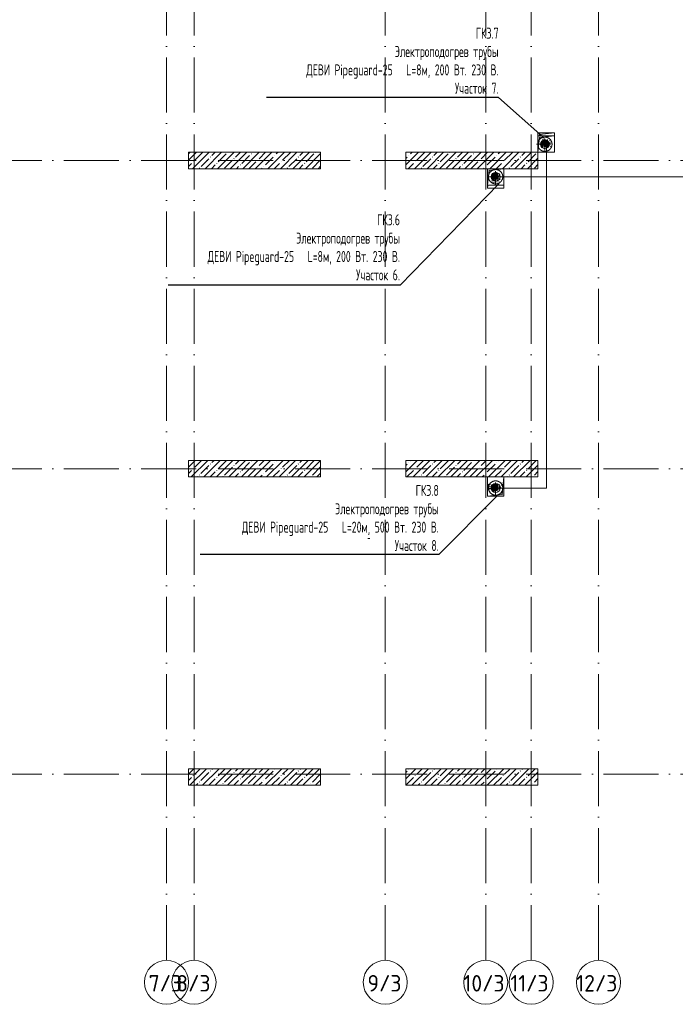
# Model space of a CAD drawing. Header units: millimetres. Extents: x 83162 to 161202, y 56220 to 105342.
# Tile 2 of 152: x 107803 to 119715, y 56220 to 74108. Entities that reach past the tile are written whole.
import ezdxf
from ezdxf import colors
from ezdxf.entities.mleader import LeaderData, LeaderLine
from ezdxf.math import Vec2, Vec3

# ---------------------------------------------------------------- set-up
doc = ezdxf.new("R2010")
doc.units = ezdxf.units.MM
for name, pattern in [('4_ Штрихпунктир_ 10 х 2 мм', [1400, 1000, -200, 0, -200]), ('ADSK_Осевая', [450, 250, -100, 0, -100]), ('ADSK_Штрих', [300, 200, -100]), ('ADSK_Штрих_ш2 п1_5', [350, 200, -150])]:
    doc.linetypes.add(name, pattern=pattern)
for name, color, linetype, lineweight in [('A-____-NOTE-TEXT', 5, 'Continuous', 9), ('A-DETL-GENF-OTLN', 7, 'Continuous', 9), ('G-____-____-TEXT', 7, 'Continuous', 9), ('M-EQPM-____-OTLN', 7, 'Continuous', 9), ('P-PIPE-____-CNTR', 7, 'ADSK_Осевая', 18), ('P-PIPE-____-OTLN', 7, 'Continuous', 50), ('S-COLS-____-MCUT', 7, 'Continuous', 9), ('S-COLS-____-OTLN', 7, 'Continuous', 9), ('S-GRID-____-IDEN', 7, 'Continuous', 9), ('S-GRID-____-OTLN', 7, 'Continuous', 9), ('Греющ. кабель', 204, 'Continuous', 50), ('ДЕВИ', 7, 'Continuous', 0)]:
    doc.layers.add(name, color=color, linetype=linetype, lineweight=lineweight)
doc.layers.add('A-DETL-____-OTLN', color=7, linetype='Continuous', lineweight=9, true_color=0x00a600)
doc.layers.add('A-DOOR-____-HDLN', color=5, linetype='ADSK_Штрих', lineweight=18, true_color=0x0000ff)
doc.styles.add('GOST Common', font='GOST_Common.ttf', dxfattribs={"height": 100})
doc.styles.add('GOST Common_1', font='GOST_Common.ttf', dxfattribs={"height": 300})
doc.styles.add('ДЕВИ', font='CS_Gost2304.shx', dxfattribs={"width": 0.8})

# ---------------------------------------------------------------- blocks, each defined once
blk = doc.blocks.new('АР_Канал вертикальный прямоугольный - ВК-3313285-ВКК_01_К3_З_ЭОМ_греющий кабель_')
at = {"layer": 'A-DETL-GENF-OTLN', "lineweight": 5, "true_color": 0xf4f4f4}
blk.add_hatch(color=7, dxfattribs=at).paths.add_polyline_path([(-150, -150), (-120, 120), (150, 150), (-150, 150), (-150, -14)])
at = {"layer": 'A-DETL-GENF-OTLN', "color": 254, "lineweight": 13, "true_color": 0xcccccc}
for p, q in [((150, 150), (-150, 150)), ((-150, 150), (-150, -150)), ((150, 150), (-150, 150)), ((-150, 150), (-150, -150)), ((-150, -150), (-120, 120)), ((-150, -150), (-120, 120)), ((-120, 120), (150, 150)), ((-120, 120), (150, 150)), ((150, -150), (150, 150)), ((-150, -150), (150, -150))]:
    blk.add_line(p, q, dxfattribs=at)
at = {"layer": 'M-EQPM-____-OTLN', "color": 254, "lineweight": 5, "true_color": 0xcccccc}
for p, q in [((-150, -150), (-150, 150)), ((-150, 150), (150, 150)), ((150, 150), (150, -150)), ((150, -150), (-150, -150))]:
    blk.add_line(p, q, dxfattribs=at)
blk = doc.blocks.new('КР_Колонна_ЖБ_Прямоугольная - 300x2400h_B40-V10-ВКК_01_К3_З_ЭОМ_греющий кабель_')
at = {"layer": 'S-COLS-____-OTLN', "lineweight": 5, "true_color": 0xcccccc}
h = blk.add_hatch(dxfattribs=at)
h.set_pattern_fill('FP_15', color=254, style=0, pattern_type=2)
h.set_pattern_definition([(135, (71550, -116020), (-114.04925, -114.04925), []), (135, (71550, -115905.95), (-114.04925, -114.04925), [201.613, -40.323, 3.353, -36.97])])
h.paths.add_polyline_path([(150, 1200), (-150, 1200), (-150, -1200), (150, -1200), (150, 892)])
at = {"layer": 'S-COLS-____-MCUT', "color": 254, "lineweight": 5, "true_color": 0xcccccc}
for p, q in [((150, 1200), (-150, 1200)), ((-150, 1200), (-150, -1200)), ((150, 580), (150, 1200)), ((150, -1200), (150, 280)), ((-150, -1200), (150, -1200))]:
    blk.add_line(p, q, dxfattribs=at)
blk = doc.blocks.new('КР_Колонна_ЖБ_Прямоугольная - 300x2400h_B40-V12-ВКК_01_К3_З_ЭОМ_греющий кабель_')
at = {"layer": 'S-COLS-____-OTLN', "lineweight": 5, "true_color": 0xcccccc}
h = blk.add_hatch(dxfattribs=at)
h.set_pattern_fill('FP_18', color=254, style=0, pattern_type=2)
h.set_pattern_definition([(135, (71550, -112070), (-114.04925, -114.04925), []), (135, (71550, -111955.95), (-114.04925, -114.04925), [201.613, -40.323, 3.353, -36.97])])
h.paths.add_polyline_path([(150, 1200), (-150, 1200), (-150, -1200), (150, -1200)])
at = {"layer": 'S-COLS-____-MCUT', "color": 254, "lineweight": 5, "true_color": 0xcccccc}
for p, q in [((150, 1200), (-150, 1200)), ((-150, 1200), (-150, -1200)), ((150, -1200), (150, 1200)), ((-150, -1200), (150, -1200))]:
    blk.add_line(p, q, dxfattribs=at)
blk = doc.blocks.new('КР_Колонна_ЖБ_Прямоугольная - 300x2400h_B40-V13-ВКК_01_К3_З_ЭОМ_греющий кабель_')
at = {"layer": 'S-COLS-____-OTLN', "lineweight": 5, "true_color": 0xcccccc}
h = blk.add_hatch(dxfattribs=at)
h.set_pattern_fill('FP_19', color=254, style=0, pattern_type=2)
h.set_pattern_definition([(135, (65950, -116020), (-114.04925, -114.04925), []), (135, (65950, -115905.95), (-114.04925, -114.04925), [201.613, -40.323, 3.353, -36.97])])
h.paths.add_polyline_path([(150, 1200), (-150, 1200), (-150, -1200), (150, -1200), (150, 892)])
at = {"layer": 'S-COLS-____-MCUT', "color": 254, "lineweight": 5, "true_color": 0xcccccc}
for p, q in [((150, 1200), (-150, 1200)), ((-150, 1200), (-150, -1200)), ((150, 580), (150, 1200)), ((150, -1200), (150, 280)), ((-150, -1200), (150, -1200))]:
    blk.add_line(p, q, dxfattribs=at)
blk = doc.blocks.new('КР_Колонна_ЖБ_Прямоугольная - 300x2400h_B40-V16-ВКК_01_К3_З_ЭОМ_греющий кабель_')
at = {"layer": 'S-COLS-____-OTLN', "lineweight": 5, "true_color": 0xcccccc}
h = blk.add_hatch(dxfattribs=at)
h.set_pattern_fill('FP_22', color=254, style=0, pattern_type=2)
h.set_pattern_definition([(135, (65950, -112070), (-114.04925, -114.04925), []), (135, (65950, -111955.95), (-114.04925, -114.04925), [201.613, -40.323, 3.353, -36.97])])
h.paths.add_polyline_path([(150, 1200), (-150, 1200), (-150, -1200), (150, -1200)])
at = {"layer": 'S-COLS-____-MCUT', "color": 254, "lineweight": 5, "true_color": 0xcccccc}
for p, q in [((150, 1200), (-150, 1200)), ((-150, 1200), (-150, -1200)), ((150, -1200), (150, 1200)), ((-150, -1200), (150, -1200))]:
    blk.add_line(p, q, dxfattribs=at)
blk = doc.blocks.new('КР_Колонна_ЖБ_Прямоугольная - 300x2400h_B40-V17-ВКК_01_К3_З_ЭОМ_греющий кабель_')
at = {"layer": 'S-COLS-____-OTLN', "lineweight": 5, "true_color": 0xcccccc}
h = blk.add_hatch(dxfattribs=at)
h.set_pattern_fill('FP_23', color=254, style=0, pattern_type=2)
h.set_pattern_definition([(135, (60350, -116020), (-114.04925, -114.04925), []), (135, (60350, -115905.95), (-114.04925, -114.04925), [201.613, -40.323, 3.353, -36.97])])
h.paths.add_polyline_path([(150, 1200), (-150, 1200), (-150, -1200), (150, -1200), (150, 360)])
at = {"layer": 'S-COLS-____-MCUT', "color": 254, "lineweight": 5, "true_color": 0xcccccc}
for p, q in [((150, 1200), (-150, 1200)), ((-150, 1200), (-150, -1200)), ((150, -1200), (150, 1200)), ((-150, -1200), (150, -1200))]:
    blk.add_line(p, q, dxfattribs=at)
blk = doc.blocks.new('КР_Колонна_ЖБ_Прямоугольная - 300x2400h_B40-V20-ВКК_01_К3_З_ЭОМ_греющий кабель_')
at = {"layer": 'S-COLS-____-OTLN', "lineweight": 5, "true_color": 0xcccccc}
h = blk.add_hatch(dxfattribs=at)
h.set_pattern_fill('FP_26', color=254, style=0, pattern_type=2)
h.set_pattern_definition([(135, (60350, -112070), (-114.04925, -114.04925), []), (135, (60350, -111955.95), (-114.04925, -114.04925), [201.613, -40.323, 3.353, -36.97])])
h.paths.add_polyline_path([(150, 1200), (-150, 1200), (-150, -1200), (150, -1200)])
at = {"layer": 'S-COLS-____-MCUT', "color": 254, "lineweight": 5, "true_color": 0xcccccc}
for p, q in [((150, 1200), (-150, 1200)), ((-150, 1200), (-150, -1200)), ((150, -1200), (150, 1200)), ((-150, -1200), (150, -1200))]:
    blk.add_line(p, q, dxfattribs=at)
blk = doc.blocks.new('АР_Канал вертикальный прямоугольный - ВК-V33-ВКК_01_К3_З_ЭОМ_греющий кабель_')
at = {"layer": 'A-DETL-GENF-OTLN', "lineweight": 5, "true_color": 0xf4f4f4}
blk.add_hatch(color=7, dxfattribs=at).paths.add_polyline_path([(-150, -150), (-144, -100), (-150, -100)])
at = {"layer": 'A-DETL-GENF-OTLN', "color": 254, "lineweight": 13, "true_color": 0xcccccc}
for p, q in [((-150, -150), (-144, -100)), ((-150, -100), (-150, -150)), ((-150, -150), (-144, -100)), ((-150, -100), (-150, -150)), ((-150, -150), (150, -150)), ((150, -150), (150, -100))]:
    blk.add_line(p, q, dxfattribs=at)
at = {"layer": 'M-EQPM-____-OTLN', "color": 254, "lineweight": 5, "true_color": 0xcccccc}
for p, q in [((-150, -150), (-150, -100)), ((150, -150), (-150, -150)), ((150, -100), (150, -150))]:
    blk.add_line(p, q, dxfattribs=at)
blk = doc.blocks.new('АР_Канал вертикальный прямоугольный - ВК-3379405-ВКК_01_К3_З_ЭОМ_греющий кабель_')
at = {"layer": 'A-DETL-GENF-OTLN', "lineweight": 5, "true_color": 0xf4f4f4}
blk.add_hatch(color=7, dxfattribs=at).paths.add_polyline_path([(-150, 100), (-122, 100), (-120, 120), (150, 150), (-150, 150), (-150, 102)])
at = {"layer": 'A-DETL-GENF-OTLN', "color": 254, "lineweight": 13, "true_color": 0xcccccc}
for p, q in [((150, 150), (-150, 150)), ((-150, 150), (-150, 100)), ((150, 150), (-150, 150)), ((-150, 150), (-150, 100)), ((-122, 100), (-120, 120)), ((-122, 100), (-120, 120)), ((-120, 120), (150, 150)), ((-120, 120), (150, 150)), ((150, 100), (150, 150))]:
    blk.add_line(p, q, dxfattribs=at)
at = {"layer": 'M-EQPM-____-OTLN', "color": 254, "lineweight": 5, "true_color": 0xcccccc}
for p, q in [((-150, 100), (-150, 150)), ((-150, 150), (150, 150)), ((150, 150), (150, 100))]:
    blk.add_line(p, q, dxfattribs=at)
blk = doc.blocks.new('АР_Канал вертикальный прямоугольный - ВК_К-4146991-ВКК_01_К3_З_ЭОМ_греющий кабель_')
at = {"layer": 'A-DETL-GENF-OTLN', "lineweight": 5, "true_color": 0xf4f4f4}
blk.add_hatch(color=7, dxfattribs=at).paths.add_polyline_path([(-150, 175), (-150, -175), (-117.5, 142.5), (150, 175), (70, 175)])
at = {"layer": 'A-DETL-GENF-OTLN', "color": 254, "lineweight": 13, "true_color": 0xcccccc}
for p, q in [((150, 175), (-150, 175)), ((-150, 175), (-150, -175)), ((150, 175), (-150, 175)), ((-150, 175), (-150, -175)), ((-150, -175), (-117.5, 142.5)), ((-150, -175), (-117.5, 142.5)), ((-117.5, 142.5), (150, 175)), ((-117.5, 142.5), (150, 175)), ((150, -175), (150, 175)), ((-150, -175), (150, -175))]:
    blk.add_line(p, q, dxfattribs=at)
at = {"layer": 'M-EQPM-____-OTLN', "color": 254, "lineweight": 5, "true_color": 0xcccccc}
for p, q in [((-150, -175), (-150, 175)), ((-150, 175), (150, 175)), ((150, 175), (150, -175)), ((150, -175), (-150, -175))]:
    blk.add_line(p, q, dxfattribs=at)
blk = doc.blocks.new('240311_Наметкина 10_РД_АР_К3_R21_rvt-1-ВКК_01_К3_З_ЭОМ_греющий кабель_')
at = {"layer": 'M-EQPM-____-OTLN', "color": 254, "lineweight": 5, "true_color": 0xcccccc}
for name, p in [('АР_Канал вертикальный прямоугольный - ВК-3379405-ВКК_01_К3_З_ЭОМ_греющий кабель_', (117370, 71900)), ('АР_Канал вертикальный прямоугольный - ВК-3313285-ВКК_01_К3_З_ЭОМ_греющий кабель_', (117370, 71850)), ('АР_Канал вертикальный прямоугольный - ВК-3313285-ВКК_01_К3_З_ЭОМ_греющий кабель_', (116450, 71250)), ('АР_Канал вертикальный прямоугольный - ВК-V33-ВКК_01_К3_З_ЭОМ_греющий кабель_', (116450, 71200))]:
    blk.add_blockref(name, p, dxfattribs=at)
at = {"layer": 'M-EQPM-____-OTLN', "color": 254, "lineweight": 5, "true_color": 0xcccccc, "rotation": 180}
blk.add_blockref('АР_Канал вертикальный прямоугольный - ВК_К-4146991-ВКК_01_К3_З_ЭОМ_греющий кабель_', (116450, 65625), dxfattribs=at)
at = {"layer": 'S-COLS-____-OTLN', "color": 254, "lineweight": 5, "true_color": 0xcccccc, "rotation": 269.9999999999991}
for name, p in [('КР_Колонна_ЖБ_Прямоугольная - 300x2400h_B40-V12-ВКК_01_К3_З_ЭОМ_греющий кабель_', (112070, 71550)), ('КР_Колонна_ЖБ_Прямоугольная - 300x2400h_B40-V10-ВКК_01_К3_З_ЭОМ_греющий кабель_', (116020, 71550)), ('КР_Колонна_ЖБ_Прямоугольная - 300x2400h_B40-V16-ВКК_01_К3_З_ЭОМ_греющий кабель_', (112070, 65950)), ('КР_Колонна_ЖБ_Прямоугольная - 300x2400h_B40-V13-ВКК_01_К3_З_ЭОМ_греющий кабель_', (116020, 65950)), ('КР_Колонна_ЖБ_Прямоугольная - 300x2400h_B40-V20-ВКК_01_К3_З_ЭОМ_греющий кабель_', (112070, 60350)), ('КР_Колонна_ЖБ_Прямоугольная - 300x2400h_B40-V17-ВКК_01_К3_З_ЭОМ_греющий кабель_', (116020, 60350))]:
    blk.add_blockref(name, p, dxfattribs=at)
at = {"layer": 'A-____-NOTE-TEXT', "color": 254, "lineweight": 5, "true_color": 0xcccccc, "char_height": 100, "attachment_point": 1, "style": 'GOST Common'}
for s, insert, width in [('ВК', (117289, 71944), 200.42), ('ВК', (117289, 71894), 200.42), ('ВК', (116369, 71294), 200.42), ('ВК', (116369, 71244), 200.42), ('ВК', (116303, 65676), 200.42), ('\\fGOST Common|b0|i0|c204|p34|;К', (116501, 65676), 96.2), ('\\fGOST Common|b0|i0|c204|p34|;.', (116468, 65676), 40.08)]:
    blk.add_mtext(s, dxfattribs=dict(at, insert=insert, width=width))
blk = doc.blocks.new('Ось сетки - 8_0 мм-31302-ВКК_01_К3_З_ЭОМ_греющий кабель_')
at = {"layer": 'S-GRID-____-IDEN', "color": 254, "lineweight": 5, "true_color": 0xcccccc}
blk.add_circle((0, 0), 4, dxfattribs=at)
blk = doc.blocks.new('Наметкина 10_РД_АР_К3_Отделка_R21_rvt-1-ВКК_01_К3_З_ЭОМ_греющий кабель_')
at = {"layer": 'S-GRID-____-OTLN', "color": 254, "linetype": '4_ Штрихпунктир_ 10 х 2 мм', "lineweight": 5, "true_color": 0xcccccc}
for p, q in [((110470, 57020), (110470, 104542)), ((110970, 57020), (110970, 104542)), ((114445, 57020), (114445, 104542)), ((116270, 57020), (116270, 104542)), ((117095, 57020), (117095, 104542)), ((118320, 57020), (118320, 104542)), ((153010, 71550), (83962, 71550)), ((153010, 65950), (83962, 65950)), ((153010, 60400), (83962, 60400))]:
    blk.add_line(p, q, dxfattribs=at)
at = {"layer": 'S-GRID-____-IDEN', "color": 254, "lineweight": 5, "true_color": 0xcccccc, "xscale": 99.99999999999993, "yscale": 99.99999999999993, "zscale": 99.99999999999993}
for p in [(110470, 56620), (110970, 56620), (114445, 56620), (116270, 56620), (117095, 56620), (118320, 56620)]:
    blk.add_blockref('Ось сетки - 8_0 мм-31302-ВКК_01_К3_З_ЭОМ_греющий кабель_', p, dxfattribs=at)
at = {"layer": 'S-GRID-____-IDEN', "color": 254, "lineweight": 5, "true_color": 0xcccccc, "char_height": 300, "attachment_point": 1, "style": 'GOST Common_1'}
for s, insert, width in [('7/3', (110146, 56752), 777.64), ('8/3', (110646, 56752), 777.64), ('9/3', (114121, 56752), 777.64), ('10/3', (115866, 56752), 970.04), ('11/3', (116718, 56752), 905.91), ('12/3', (117916, 56752), 970.04)]:
    blk.add_mtext(s, dxfattribs=dict(at, insert=insert, width=width))
blk = doc.blocks.new('Точка присоединения')
at = {"layer": 'A-DOOR-____-HDLN'}
h = blk.add_hatch(color=256, dxfattribs=at)
h.dxf.hatch_style = 1
h.paths.add_polyline_path([(-50, 0, 1), (50, 0, 1)])
at = {"layer": 'A-DETL-____-OTLN', "color": 5, "true_color": 0x0000ff}
blk.add_circle((0, 0), 50, dxfattribs=at)

msp = doc.modelspace()

# ---------------------------------------------------------------- hatches: boundary and pattern name
at = {"layer": 'P-PIPE-____-OTLN', "true_color": 0x007f00}
for points in [[(117335, 71766), (117325, 71770), (117317, 71777), (117310, 71785), (117306, 71795), (117305, 71805), (117306, 71815), (117310, 71825), (117317, 71833), (117325, 71840), (117335, 71844), (117355, 71846), (117365, 71850), (117373, 71857), (117380, 71865), (117384, 71875), (117385, 71885), (117384, 71895), (117380, 71905), (117373, 71913), (117365, 71920), (117355, 71924), (117345, 71925), (117324, 71922), (117305, 71914), (117288, 71902), (117276, 71885), (117268, 71866), (117265, 71845), (117268, 71824), (117276, 71805), (117288, 71788), (117305, 71776), (117324, 71768)], [(116440, 71176), (116430, 71180), (116422, 71187), (116415, 71195), (116411, 71205), (116410, 71215), (116411, 71225), (116415, 71235), (116422, 71243), (116430, 71250), (116440, 71254), (116460, 71256), (116470, 71260), (116478, 71267), (116485, 71275), (116489, 71285), (116490, 71295), (116489, 71305), (116485, 71315), (116478, 71323), (116470, 71330), (116460, 71334), (116450, 71335), (116429, 71332), (116410, 71324), (116393, 71312), (116380, 71293), (116373, 71276), (116370, 71255), (116373, 71234), (116381, 71215), (116393, 71198), (116410, 71186), (116429, 71178)], [(116440, 65521), (116430, 65525), (116422, 65532), (116415, 65542), (116411, 65550), (116410, 65560), (116411, 65570), (116415, 65580), (116422, 65588), (116430, 65595), (116440, 65599), (116460, 65601), (116470, 65605), (116478, 65612), (116485, 65620), (116489, 65630), (116490, 65640), (116489, 65650), (116485, 65660), (116478, 65668), (116470, 65675), (116460, 65679), (116450, 65680), (116429, 65677), (116410, 65669), (116393, 65657), (116380, 65638), (116373, 65621), (116370, 65600), (116373, 65579), (116381, 65560), (116396, 65542), (116410, 65531), (116429, 65523)]]:
    msp.add_hatch(color=96, dxfattribs=at).paths.add_polyline_path(points)

# ---------------------------------------------------------------- linework, layer by layer
at = {"layer": 'A-DETL-____-OTLN', "color": 5, "true_color": 0x0000ff}
for p, q in [((117373, 65600), (117373, 71845)), ((117373, 71255), (116450, 71255)), ((117373, 71255), (123153, 71255)), ((116450, 65600), (117373, 65600))]:
    msp.add_line(p, q, dxfattribs=at)
at = {"layer": 'G-____-____-TEXT'}
msp.add_line((114165, 64682), (114131, 64682), dxfattribs=at)
at = {"layer": 'P-PIPE-____-CNTR', "color": 46, "lineweight": 9, "true_color": 0x785107}
for p, q in [((117345, 71695), (117345, 71995)), ((117195, 71845), (117495, 71845)), ((116450, 71105), (116450, 71405)), ((116300, 71255), (116600, 71255)), ((116450, 65450), (116450, 65750)), ((116300, 65600), (116600, 65600))]:
    msp.add_line(p, q, dxfattribs=at)
at = {"layer": 'P-PIPE-____-OTLN', "color": 43, "linetype": 'ADSK_Штрих_ш2 п1_5', "lineweight": 9, "true_color": 0xbba883}
for p, q in [((116324, 65634), (116337, 65665)), ((116337, 65665), (116358, 65692)), ((116358, 65692), (116385, 65713)), ((116385, 65713), (116416, 65726)), ((116416, 65726), (116450, 65730)), ((116450, 65730), (116484, 65726)), ((116484, 65726), (116515, 65713)), ((116515, 65713), (116542, 65692)), ((116542, 65692), (116563, 65665)), ((116563, 65665), (116576, 65634)), ((116320, 65600), (116324, 65634)), ((116324, 65566), (116320, 65600)), ((116337, 65535), (116324, 65566)), ((116358, 65508), (116337, 65535)), ((116385, 65487), (116358, 65508)), ((116416, 65474), (116385, 65487)), ((116450, 65470), (116416, 65474)), ((116484, 65474), (116450, 65470)), ((116515, 65487), (116484, 65474)), ((116542, 65508), (116515, 65487)), ((116563, 65535), (116542, 65508)), ((116576, 65566), (116563, 65535)), ((116576, 65634), (116580, 65600)), ((116580, 65600), (116576, 65566))]:
    msp.add_line(p, q, dxfattribs=at)
at = {"layer": 'P-PIPE-____-OTLN', "color": 46, "linetype": 'ADSK_Штрих_ш2 п1_5', "lineweight": 9, "true_color": 0x785107}
for centre, start, end in [((117345, 71845), 90, 180), ((117345, 71845), 0, 90), ((117345, 71845), 180, 270), ((117345, 71845), 270, 0), ((116450, 71255), 90, 180), ((116450, 71255), 0, 90), ((116450, 71255), 180, 270), ((116450, 71255), 270, 0), ((116450, 65600), 134.999, 179.999), ((116450, 65600), 44.999, 134.999), ((116450, 65600), 360, 44.999), ((116450, 65600), 180, 224.999), ((116450, 65600), 224.999, 314.999), ((116450, 65600), 314.999, 359.999)]:
    msp.add_arc(centre, 130, start, end, dxfattribs=at)
at = {"layer": 'P-PIPE-____-OTLN', "color": 43, "linetype": 'ADSK_Штрих_ш2 п1_5', "lineweight": 9, "true_color": 0xbba883}
for centre, start, end in [((117345, 71845), 90, 180), ((117345, 71845), 0, 90), ((117345, 71845), 180, 270), ((117345, 71845), 270, 0), ((116450, 71255), 90, 180), ((116450, 71255), 0, 90), ((116450, 71255), 180, 270), ((116450, 71255), 270, 0)]:
    msp.add_arc(centre, 130, start, end, dxfattribs=at)
at = {"layer": 'P-PIPE-____-OTLN', "color": 46, "lineweight": 9, "true_color": 0x785107}
for centre, radius, start, end in [((117345, 71845), 80, 0, 180), ((117345, 71885), 40, 270, 90), ((117345, 71845), 80, 180, 0), ((117345, 71805), 40, 90, 270), ((116450, 71255), 80, 0, 180), ((116450, 71255), 80, 180, 0), ((116450, 71215), 40, 90, 270), ((116450, 71295), 40, 270, 90), ((116450, 65600), 80, 0, 180), ((116450, 65640), 40, 270, 90), ((116450, 65600), 80, 180, 0), ((116450, 65560), 40, 90, 270)]:
    msp.add_arc(centre, radius, start, end, dxfattribs=at)
at = {"layer": 'Греющ. кабель'}
for p, q in [((117345, 71845), (117345, 71845)), ((116450, 71255), (116450, 71255)), ((116450, 65600), (116450, 65600))]:
    msp.add_line(p, q, dxfattribs=at)

# ---------------------------------------------------------------- block references
at = {"lineweight": 5}
for name in ['Наметкина 10_РД_АР_К3_Отделка_R21_rvt-1-ВКК_01_К3_З_ЭОМ_греющий кабель_', '240311_Наметкина 10_РД_АР_К3_R21_rvt-1-ВКК_01_К3_З_ЭОМ_греющий кабель_']:
    msp.add_blockref(name, (0, 0), dxfattribs=at)
at = {"layer": 'A-DETL-GENF-OTLN'}
for p in [(117373, 71845), (116450, 71255), (116450, 65600)]:
    msp.add_blockref('Точка присоединения', p, dxfattribs=at)

# ---------------------------------------------------------------- leaders
at = {"layer": 'ДЕВИ', "color": 7}
ml = msp.add_multileader_mtext('Standard', dxfattribs=at)
ml.set_content('{\\C7;ГК3.7\\PЭлектроподогрев трубы\\PДЕВИ Pipeguard-25   L=8м, 200 Вт. 230 В.^JУчасток 7.}', color=5, style='ДЕВИ')
ml.set_leader_properties()
ml.build(insert=Vec2(0, 0))
ml.multileader.update_dxf_attribs({"text_left_attachment_type": 8, "text_right_attachment_type": 5, "dogleg_length": 1, "arrow_head_size": 50})
ctx = ml.context
ctx.base_point, ctx.char_height, ctx.arrow_head_size, ctx.landing_gap_size, ctx.plane_origin = Vec3(112300, 73723), 200, 50, 0, Vec3(131494, 75018)
ctx.left_attachment, ctx.right_attachment, ctx.text_align_type = 8, 5, 2
notes = []
notes.append((ctx, [(0, (1, 1, 0), (116505, 72697), (-1, 0), 1, [(0, [(117345, 71944)], 0, [])])]))
ctx.mtext.insert, ctx.mtext.width, ctx.mtext.alignment, ctx.mtext.flow_direction = Vec3(116504, 73963), 6617.67, 3, 5
ml = msp.add_multileader_mtext('Standard', dxfattribs=at)
ml.set_content('{\\C7;ГК3.6\\PЭлектроподогрев трубы\\PДЕВИ Pipeguard-25   L=8м, 200 Вт. 230 В.^JУчасток 6.}', color=5, style='ДЕВИ')
ml.set_leader_properties()
ml.build(insert=Vec2(0, 0))
ml.multileader.update_dxf_attribs({"text_left_attachment_type": 8, "text_right_attachment_type": 5, "dogleg_length": 1, "arrow_head_size": 50})
ctx = ml.context
ctx.base_point, ctx.char_height, ctx.arrow_head_size, ctx.landing_gap_size, ctx.plane_origin = Vec3(110508, 70333), 200, 50, 0, Vec3(130691, 74238)
ctx.left_attachment, ctx.right_attachment, ctx.text_align_type = 8, 5, 2
notes.append((ctx, [(0, (1, 1, 0), (114713, 69284), (-1, 0), 1, [(0, [(116542, 71163)], 0, [])])]))
ctx.mtext.insert, ctx.mtext.width, ctx.mtext.alignment, ctx.mtext.flow_direction = Vec3(114712, 70573), 6676.99, 3, 5
ml = msp.add_multileader_mtext('Standard', dxfattribs=at)
ml.set_content('{\\C7;ГК3.8\\PЭлектроподогрев трубы\\PДЕВИ Pipeguard-25   L=20м, 500 Вт. 230 В.^JУчасток 8.}', color=5, style='ДЕВИ')
ml.set_leader_properties()
ml.build(insert=Vec2(0, 0))
ml.multileader.update_dxf_attribs({"text_left_attachment_type": 8, "text_right_attachment_type": 5, "dogleg_length": 1, "arrow_head_size": 50})
ctx = ml.context
ctx.base_point, ctx.char_height, ctx.arrow_head_size, ctx.landing_gap_size, ctx.plane_origin = Vec3(111094, 65416), 200, 50, 0, Vec3(130648, 68555)
ctx.left_attachment, ctx.right_attachment, ctx.text_align_type = 8, 5, 2
notes.append((ctx, [(0, (1, 1, 0), (115419, 64391), (-1, 0), 1, [(0, [(116499, 65481)], 0, [])])]))
ctx.mtext.insert, ctx.mtext.width, ctx.mtext.alignment, ctx.mtext.flow_direction = Vec3(115418, 65656), 6772.73, 3, 5
for ctx, leaders in notes:
    for number, flags, end, landing, length, lines in leaders:
        leader = LeaderData()
        leader.index, (leader.has_last_leader_line, leader.has_dogleg_vector, leader.attachment_direction) = number, flags
        leader.last_leader_point, leader.dogleg_vector, leader.dogleg_length = Vec3(end), Vec3(landing), length
        for number, points, colour, breaks in lines:
            line = LeaderLine()
            line.index, line.vertices, line.color, line.breaks = number, Vec3.list(points), colors.encode_raw_color(colour), breaks
            leader.lines.append(line)
        ctx.leaders.append(leader)

doc.saveas('drawing.dxf')
